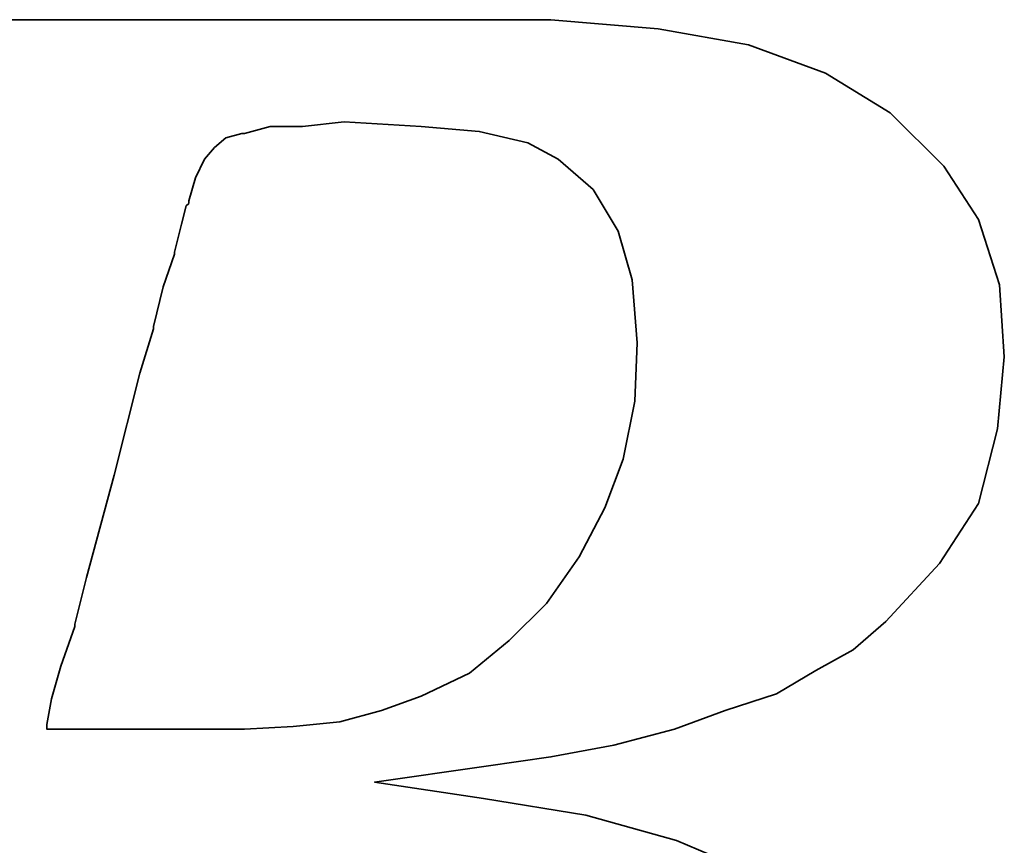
# Model space of a CAD drawing. Header units: millimetres. Extents: x 6 to 331, y -4 to 247.
# Tile 24 of 57: x 268.43 to 271.07, y 133.86 to 136.07. Entities that reach past the tile are written whole.
import ezdxf

# ---------------------------------------------------------------- set-up
doc = ezdxf.new("R2010")
doc.units = ezdxf.units.MM
doc.header["$LTSCALE"] = 0.2
doc.layers.add('layer 1', color=7, linetype='CONTINUOUS')

msp = doc.modelspace()

# ---------------------------------------------------------------- linework, layer by layer
at = {"layer": 'layer 1', "color": 1, "lineweight": 35}
for points, knots in [([(267.0506, 132.2189), (267.0506, 132.2189), (267.0014, 132.1068), (267.0014, 132.1068), (267.0014, 132.1068), (267.0014, 132.1068), (266.9949, 132.0945), (266.9949, 132.0945), (266.9949, 132.0945), (266.9949, 132.0945), (266.9949, 132.088), (266.9949, 132.088), (266.9949, 132.088), (266.9949, 132.088), (266.921, 132.0141), (266.921, 132.0141), (266.921, 132.0141), (266.921, 132.0141), (266.9146, 132.0141), (266.9146, 132.0141), (266.9146, 132.0141), (266.9146, 132.0141), (266.9081, 132.0077), (266.9081, 132.0077), (266.9081, 132.0077), (266.9081, 132.0077), (266.8083, 131.9578), (266.8083, 131.9578), (266.8083, 131.9578), (266.8083, 131.9578), (266.7966, 131.9578), (266.7966, 131.9578), (266.7966, 131.9578), (266.7966, 131.9578), (266.7901, 131.9519), (266.7901, 131.9519), (266.7901, 131.9519), (266.7901, 131.9519), (266.6774, 131.939), (266.6774, 131.939), (266.6774, 131.939), (266.6774, 131.939), (266.6722, 131.939), (266.6722, 131.939), (266.6722, 131.939), (266.6722, 131.939), (266.6592, 131.939), (266.6592, 131.939), (266.6592, 131.939), (266.6592, 131.939), (266.6217, 131.939), (266.6217, 131.939), (266.6217, 131.939), (266.6217, 131.939), (266.5219, 131.939), (266.5219, 131.939), (266.5219, 131.939), (266.5219, 131.939), (266.4234, 131.939), (266.4234, 131.939), (266.4234, 131.939), (266.4234, 131.939), (266.4104, 131.939), (266.4104, 131.939), (266.4104, 131.939), (266.4104, 131.939), (266.4104, 131.9331), (266.4104, 131.9331), (266.4104, 131.9331), (266.4104, 131.9331), (266.4039, 131.9267), (266.4039, 131.9267), (266.4039, 131.9267), (266.4039, 131.9267), (266.3793, 131.834), (266.3793, 131.834), (266.3793, 131.834), (266.3793, 131.834), (266.3612, 131.7465), (266.3612, 131.7465), (266.3612, 131.7465), (266.3612, 131.7465), (266.3728, 131.7465), (266.3728, 131.7465), (266.3728, 131.7465), (266.3728, 131.7465), (266.4234, 131.7465), (266.4234, 131.7465), (266.4234, 131.7465), (266.4234, 131.7465), (266.5595, 131.7465), (266.5595, 131.7465), (266.5595, 131.7465), (266.5595, 131.7465), (266.7467, 131.7465), (266.7467, 131.7465), (266.7467, 131.7465), (266.7467, 131.7465), (266.9573, 131.7465), (266.9573, 131.7465), (266.9573, 131.7465), (266.9573, 131.7465), (267.2062, 131.7465), (267.2062, 131.7465), (267.2062, 131.7465), (267.2062, 131.7465), (267.7168, 131.7465), (267.7168, 131.7465), (267.7168, 131.7465), (267.7168, 131.7465), (268.2391, 131.7465), (268.2391, 131.7465), (268.2391, 131.7465), (268.2391, 131.7465), (268.4879, 131.7465), (268.4879, 131.7465), (268.4879, 131.7465), (268.4879, 131.7465), (268.6992, 131.7465), (268.6992, 131.7465), (268.6992, 131.7465), (268.6992, 131.7465), (268.8858, 131.7465), (268.8858, 131.7465), (268.8858, 131.7465), (268.8858, 131.7465), (269.0219, 131.7465), (269.0219, 131.7465), (269.0219, 131.7465), (269.0219, 131.7465), (269.0724, 131.7465), (269.0724, 131.7465), (269.0724, 131.7465), (269.0724, 131.7465), (269.11, 131.7465), (269.11, 131.7465), (269.11, 131.7465), (269.11, 131.7465), (269.1346, 131.7465), (269.1346, 131.7465), (269.1346, 131.7465), (269.1346, 131.7465), (269.1463, 131.7465), (269.1463, 131.7465), (269.1463, 131.7465), (269.1463, 131.7465), (269.3834, 131.7588), (269.3834, 131.7588), (269.3834, 131.7588), (269.3834, 131.7588), (269.6128, 131.7899), (269.6128, 131.7899), (269.6128, 131.7899), (269.6128, 131.7899), (269.837, 131.8457), (269.837, 131.8457), (269.837, 131.8457), (269.837, 131.8457), (270.0483, 131.9144), (270.0483, 131.9144), (270.0483, 131.9144), (270.0483, 131.9144), (270.2414, 132.0141), (270.2414, 132.0141), (270.2414, 132.0141), (270.2414, 132.0141), (270.4086, 132.1068), (270.4086, 132.1068), (270.4086, 132.1068), (270.4086, 132.1068), (270.533, 132.2066), (270.533, 132.2066), (270.533, 132.2066), (270.533, 132.2066), (270.6328, 132.3122), (270.6328, 132.3122), (270.6328, 132.3122), (270.6328, 132.3122), (270.7326, 132.4561), (270.7326, 132.4561), (270.7326, 132.4561), (270.7326, 132.4561), (270.8129, 132.6233), (270.8129, 132.6233), (270.8129, 132.6233), (270.8129, 132.6233), (270.8505, 132.7917), (270.8505, 132.7917), (270.8505, 132.7917), (270.8505, 132.7917), (270.8687, 132.9654), (270.8687, 132.9654), (270.8687, 132.9654), (270.8687, 132.9654), (270.8505, 133.1702), (270.8505, 133.1702), (270.8505, 133.1702), (270.8505, 133.1702), (270.7883, 133.3633), (270.7883, 133.3633), (270.7883, 133.3633), (270.7883, 133.3633), (270.695, 133.5123), (270.695, 133.5123), (270.695, 133.5123), (270.695, 133.5123), (270.5641, 133.6562), (270.5641, 133.6562), (270.5641, 133.6562), (270.5641, 133.6562), (270.3969, 133.7858), (270.3969, 133.7858), (270.3969, 133.7858), (270.3969, 133.7858), (270.1908, 133.8733), (270.1908, 133.8733), (270.1908, 133.8733), (270.1908, 133.8733), (269.9485, 133.9413), (269.9485, 133.9413), (269.9485, 133.9413), (269.9485, 133.9413), (269.675, 133.9854), (269.675, 133.9854), (269.675, 133.9854), (269.675, 133.9854), (269.3834, 134.0294), (269.3834, 134.0294), (269.3834, 134.0294), (269.3834, 134.0294), (269.6815, 134.0722), (269.6815, 134.0722), (269.6815, 134.0722), (269.6815, 134.0722), (269.8552, 134.0968), (269.8552, 134.0968), (269.8552, 134.0968), (269.8552, 134.0968), (270.0237, 134.1279), (270.0237, 134.1279), (270.0237, 134.1279), (270.0237, 134.1279), (270.1857, 134.1713), (270.1857, 134.1713), (270.1857, 134.1713), (270.1857, 134.1713), (270.3217, 134.2212), (270.3217, 134.2212), (270.3217, 134.2212), (270.3217, 134.2212), (270.4591, 134.2653), (270.4591, 134.2653), (270.4591, 134.2653), (270.4591, 134.2653), (270.5641, 134.3275), (270.5641, 134.3275), (270.5641, 134.3275), (270.5641, 134.3275), (270.6639, 134.3832), (270.6639, 134.3832), (270.6639, 134.3832), (270.6639, 134.3832), (270.7514, 134.4584), (270.7514, 134.4584), (270.7514, 134.4584), (270.7514, 134.4584), (270.8946, 134.6139), (270.8946, 134.6139), (270.8946, 134.6139), (270.8946, 134.6139), (270.9996, 134.7746), (270.9996, 134.7746), (270.9996, 134.7746), (270.9996, 134.7746), (271.0501, 134.9742), (271.0501, 134.9742), (271.0501, 134.9742), (271.0501, 134.9742), (271.0682, 135.1667), (271.0682, 135.1667), (271.0682, 135.1667), (271.0682, 135.1667), (271.0553, 135.3591), (271.0553, 135.3591), (271.0553, 135.3591), (271.0553, 135.3591), (270.9996, 135.5341), (270.9996, 135.5341), (270.9996, 135.5341), (270.9996, 135.5341), (270.9062, 135.6766), (270.9062, 135.6766), (270.9062, 135.6766), (270.9062, 135.6766), (270.763, 135.8192), (270.763, 135.8192), (270.763, 135.8192), (270.763, 135.8192), (270.5894, 135.9255), (270.5894, 135.9255), (270.5894, 135.9255), (270.5894, 135.9255), (270.384, 136.0006), (270.384, 136.0006), (270.384, 136.0006), (270.384, 136.0006), (270.1416, 136.0434), (270.1416, 136.0434), (270.1416, 136.0434), (270.1416, 136.0434), (269.8552, 136.068), (269.8552, 136.068), (269.8552, 136.068), (269.8552, 136.068), (269.8306, 136.068), (269.8306, 136.068), (269.8306, 136.068), (269.8306, 136.068), (269.7437, 136.068), (269.7437, 136.068), (269.7437, 136.068), (269.7437, 136.068), (269.6193, 136.068), (269.6193, 136.068), (269.6193, 136.068), (269.6193, 136.068), (269.4573, 136.068), (269.4573, 136.068), (269.4573, 136.068), (269.4573, 136.068), (269.259, 136.068), (269.259, 136.068), (269.259, 136.068), (269.259, 136.068), (269.0478, 136.068), (269.0478, 136.068), (269.0478, 136.068), (269.0478, 136.068), (268.5741, 136.068), (268.5741, 136.068), (268.5741, 136.068), (268.5741, 136.068), (268.1017, 136.068), (268.1017, 136.068), (268.1017, 136.068), (268.1017, 136.068), (267.8904, 136.068), (267.8904, 136.068), (267.8904, 136.068), (267.8904, 136.068), (267.6922, 136.068), (267.6922, 136.068), (267.6922, 136.068), (267.6922, 136.068), (267.5302, 136.068), (267.5302, 136.068), (267.5302, 136.068), (267.5302, 136.068), (267.3999, 136.068), (267.3999, 136.068), (267.3999, 136.068), (267.3999, 136.068), (267.3306, 136.068), (267.3306, 136.068), (267.3306, 136.068), (267.3306, 136.068), (267.3306, 136.0622), (267.3306, 136.0622), (267.3306, 136.0622), (267.3306, 136.0622), (267.3241, 136.0564), (267.3241, 136.0564), (267.3241, 136.0564), (267.3241, 136.0564), (267.2995, 135.9566), (267.2995, 135.9566), (267.2995, 135.9566), (267.2995, 135.9566), (267.2813, 135.8762), (267.2813, 135.8762), (267.2813, 135.8762), (267.2813, 135.8762), (267.4174, 135.8762), (267.4174, 135.8762), (267.4174, 135.8762), (267.4174, 135.8762), (267.5418, 135.8762), (267.5418, 135.8762), (267.5418, 135.8762), (267.5418, 135.8762), (267.5801, 135.8762), (267.5801, 135.8762), (267.5801, 135.8762), (267.5801, 135.8762), (267.5917, 135.8762), (267.5917, 135.8762), (267.5917, 135.8762), (267.5917, 135.8762), (267.6792, 135.8762), (267.6792, 135.8762), (267.6792, 135.8762), (267.6792, 135.8762), (267.6857, 135.8762), (267.6857, 135.8762), (267.6857, 135.8762), (267.6857, 135.8762), (267.6922, 135.8691), (267.6922, 135.8691), (267.6922, 135.8691), (267.6922, 135.8691), (267.7479, 135.8568), (267.7479, 135.8568), (267.7479, 135.8568), (267.7479, 135.8568), (267.8101, 135.8451), (267.8101, 135.8451), (267.8101, 135.8451), (267.8101, 135.8451), (267.8153, 135.8451), (267.8153, 135.8451), (267.8153, 135.8451), (267.8153, 135.8451), (267.8529, 135.8322), (267.8529, 135.8322), (267.8529, 135.8322), (267.8529, 135.8322), (267.8658, 135.8322), (267.8658, 135.8322), (267.8658, 135.8322), (267.8658, 135.8322), (267.8723, 135.8192), (267.8723, 135.8192), (267.8723, 135.8192), (267.8723, 135.8192), (267.9151, 135.7693), (267.9151, 135.7693), (267.9151, 135.7693), (267.9151, 135.7693), (267.9216, 135.7635), (267.9216, 135.7635), (267.9216, 135.7635), (267.9216, 135.7635), (267.9216, 135.757), (267.9216, 135.757), (267.9216, 135.757), (267.9216, 135.757), (267.9462, 135.6831), (267.9462, 135.6831), (267.9462, 135.6831), (267.9462, 135.6831), (267.9527, 135.6702), (267.9527, 135.6702), (267.9527, 135.6702), (267.9527, 135.6702), (267.9462, 135.6585), (267.9462, 135.6585), (267.9462, 135.6585), (267.9462, 135.6585), (267.928, 135.5522), (267.928, 135.5522), (267.928, 135.5522), (267.928, 135.5522), (267.928, 135.5146), (267.928, 135.5146), (267.928, 135.5146), (267.928, 135.5146), (267.928, 135.5082), (267.928, 135.5082), (267.928, 135.5082), (267.928, 135.5082), (267.9216, 135.503), (267.9216, 135.503), (267.9216, 135.503), (267.9216, 135.503), (267.9092, 135.4654), (267.9092, 135.4654), (267.9092, 135.4654), (267.9092, 135.4654), (267.8904, 135.4097), (267.8904, 135.4097), (267.8904, 135.4097), (267.8904, 135.4097), (267.8723, 135.3345), (267.8723, 135.3345), (267.8723, 135.3345), (267.8723, 135.3345), (267.8464, 135.2477), (267.8464, 135.2477), (267.8464, 135.2477), (267.8464, 135.2477), (267.7907, 135.0358), (267.7907, 135.0358), (267.7907, 135.0358), (267.7907, 135.0358), (267.7233, 134.7746), (267.7233, 134.7746), (267.7233, 134.7746), (267.7233, 134.7746), (267.6481, 134.4947), (267.6481, 134.4947), (267.6481, 134.4947), (267.6481, 134.4947), (267.4861, 133.8914), (267.4861, 133.8914), (267.4861, 133.8914), (267.4861, 133.8914), (267.3241, 133.2829), (267.3241, 133.2829), (267.3241, 133.2829), (267.3241, 133.2829), (267.2502, 132.9965), (267.2502, 132.9965), (267.2502, 132.9965), (267.2502, 132.9965), (267.1815, 132.7477), (267.1815, 132.7477), (267.1815, 132.7477), (267.1815, 132.7477), (267.1258, 132.5358), (267.1258, 132.5358), (267.1258, 132.5358), (267.1258, 132.5358), (267.107, 132.449), (267.107, 132.449), (267.107, 132.449), (267.107, 132.449), (267.0882, 132.3686), (267.0882, 132.3686), (267.0882, 132.3686), (267.0882, 132.3686), (267.0882, 132.3628), (267.0882, 132.3628), (267.0882, 132.3628), (267.0882, 132.3628), (267.0701, 132.3122), (267.0701, 132.3122), (267.0701, 132.3122), (267.0701, 132.3122), (267.0571, 132.2623), (267.0571, 132.2623), (267.0571, 132.2623), (267.0571, 132.2623), (267.0571, 132.2435), (267.0571, 132.2435), (267.0571, 132.2435), (267.0571, 132.2435), (267.0571, 132.2319), (267.0571, 132.2319), (267.0571, 132.2319), (267.0571, 132.2319), (267.0571, 132.2254), (267.0571, 132.2254), (267.0571, 132.2254), (267.0571, 132.2254), (267.0506, 132.2189), (267.0506, 132.2189)], [0, 0, 0, 0, 0.007194, 0.007194, 0.007194, 0.007194, 0.014388, 0.014388, 0.014388, 0.014388, 0.021583, 0.021583, 0.021583, 0.021583, 0.028777, 0.028777, 0.028777, 0.028777, 0.035971, 0.035971, 0.035971, 0.035971, 0.043165, 0.043165, 0.043165, 0.043165, 0.05036, 0.05036, 0.05036, 0.05036, 0.057554, 0.057554, 0.057554, 0.057554, 0.064748, 0.064748, 0.064748, 0.064748, 0.071942, 0.071942, 0.071942, 0.071942, 0.079137, 0.079137, 0.079137, 0.079137, 0.086331, 0.086331, 0.086331, 0.086331, 0.093525, 0.093525, 0.093525, 0.093525, 0.100719, 0.100719, 0.100719, 0.100719, 0.107914, 0.107914, 0.107914, 0.107914, 0.115108, 0.115108, 0.115108, 0.115108, 0.122302, 0.122302, 0.122302, 0.122302, 0.129496, 0.129496, 0.129496, 0.129496, 0.136691, 0.136691, 0.136691, 0.136691, 0.143885, 0.143885, 0.143885, 0.143885, 0.151079, 0.151079, 0.151079, 0.151079, 0.158273, 0.158273, 0.158273, 0.158273, 0.165468, 0.165468, 0.165468, 0.165468, 0.172662, 0.172662, 0.172662, 0.172662, 0.179856, 0.179856, 0.179856, 0.179856, 0.18705, 0.18705, 0.18705, 0.18705, 0.194245, 0.194245, 0.194245, 0.194245, 0.201439, 0.201439, 0.201439, 0.201439, 0.208633, 0.208633, 0.208633, 0.208633, 0.215827, 0.215827, 0.215827, 0.215827, 0.223022, 0.223022, 0.223022, 0.223022, 0.230216, 0.230216, 0.230216, 0.230216, 0.23741, 0.23741, 0.23741, 0.23741, 0.244604, 0.244604, 0.244604, 0.244604, 0.251799, 0.251799, 0.251799, 0.251799, 0.258993, 0.258993, 0.258993, 0.258993, 0.266187, 0.266187, 0.266187, 0.266187, 0.273381, 0.273381, 0.273381, 0.273381, 0.280576, 0.280576, 0.280576, 0.280576, 0.28777, 0.28777, 0.28777, 0.28777, 0.294964, 0.294964, 0.294964, 0.294964, 0.302158, 0.302158, 0.302158, 0.302158, 0.309353, 0.309353, 0.309353, 0.309353, 0.316547, 0.316547, 0.316547, 0.316547, 0.323741, 0.323741, 0.323741, 0.323741, 0.330935, 0.330935, 0.330935, 0.330935, 0.338129, 0.338129, 0.338129, 0.33813, 0.345324, 0.345324, 0.345324, 0.345324, 0.352518, 0.352518, 0.352518, 0.352518, 0.359712, 0.359712, 0.359712, 0.359712, 0.366906, 0.366906, 0.366906, 0.366906, 0.374101, 0.374101, 0.374101, 0.374101, 0.381295, 0.381295, 0.381295, 0.381295, 0.388489, 0.388489, 0.388489, 0.388489, 0.395683, 0.395683, 0.395683, 0.395683, 0.402878, 0.402878, 0.402878, 0.402878, 0.410072, 0.410072, 0.410072, 0.410072, 0.417266, 0.417266, 0.417266, 0.417266, 0.42446, 0.42446, 0.42446, 0.42446, 0.431655, 0.431655, 0.431655, 0.431655, 0.438849, 0.438849, 0.438849, 0.438849, 0.446043, 0.446043, 0.446043, 0.446043, 0.453237, 0.453237, 0.453237, 0.453237, 0.460432, 0.460432, 0.460432, 0.460432, 0.467626, 0.467626, 0.467626, 0.467626, 0.47482, 0.47482, 0.47482, 0.47482, 0.482014, 0.482014, 0.482014, 0.482014, 0.489209, 0.489209, 0.489209, 0.489209, 0.496403, 0.496403, 0.496403, 0.496403, 0.503597, 0.503597, 0.503597, 0.503597, 0.510791, 0.510791, 0.510791, 0.510791, 0.517986, 0.517986, 0.517986, 0.517986, 0.52518, 0.52518, 0.52518, 0.52518, 0.532374, 0.532374, 0.532374, 0.532374, 0.539568, 0.539568, 0.539568, 0.539568, 0.546763, 0.546763, 0.546763, 0.546763, 0.553957, 0.553957, 0.553957, 0.553957, 0.561151, 0.561151, 0.561151, 0.561151, 0.568345, 0.568345, 0.568345, 0.568345, 0.57554, 0.57554, 0.57554, 0.57554, 0.582734, 0.582734, 0.582734, 0.582734, 0.589928, 0.589928, 0.589928, 0.589928, 0.597122, 0.597122, 0.597122, 0.597122, 0.604317, 0.604317, 0.604317, 0.604317, 0.611511, 0.611511, 0.611511, 0.611511, 0.618705, 0.618705, 0.618705, 0.618705, 0.625899, 0.625899, 0.625899, 0.625899, 0.633094, 0.633094, 0.633094, 0.633094, 0.640288, 0.640288, 0.640288, 0.640288, 0.647482, 0.647482, 0.647482, 0.647482, 0.654676, 0.654676, 0.654676, 0.654676, 0.661871, 0.661871, 0.661871, 0.661871, 0.669065, 0.669065, 0.669065, 0.669065, 0.676259, 0.676259, 0.676259, 0.676259, 0.683453, 0.683453, 0.683453, 0.683453, 0.690647, 0.690647, 0.690647, 0.690647, 0.697842, 0.697842, 0.697842, 0.697842, 0.705036, 0.705036, 0.705036, 0.705036, 0.71223, 0.71223, 0.71223, 0.71223, 0.719424, 0.719424, 0.719424, 0.719424, 0.726619, 0.726619, 0.726619, 0.726619, 0.733813, 0.733813, 0.733813, 0.733813, 0.741007, 0.741007, 0.741007, 0.741007, 0.748201, 0.748201, 0.748201, 0.748201, 0.755396, 0.755396, 0.755396, 0.755396, 0.76259, 0.76259, 0.76259, 0.76259, 0.769784, 0.769784, 0.769784, 0.769784, 0.776978, 0.776978, 0.776978, 0.776978, 0.784173, 0.784173, 0.784173, 0.784173, 0.791367, 0.791367, 0.791367, 0.791367, 0.798561, 0.798561, 0.798561, 0.798561, 0.805755, 0.805755, 0.805755, 0.805755, 0.81295, 0.81295, 0.81295, 0.81295, 0.820144, 0.820144, 0.820144, 0.820144, 0.827338, 0.827338, 0.827338, 0.827338, 0.834532, 0.834532, 0.834532, 0.834532, 0.841727, 0.841727, 0.841727, 0.841727, 0.848921, 0.848921, 0.848921, 0.848921, 0.856115, 0.856115, 0.856115, 0.856115, 0.863309, 0.863309, 0.863309, 0.863309, 0.870504, 0.870504, 0.870504, 0.870504, 0.877698, 0.877698, 0.877698, 0.877698, 0.884892, 0.884892, 0.884892, 0.884892, 0.892086, 0.892086, 0.892086, 0.892086, 0.899281, 0.899281, 0.899281, 0.899281, 0.906475, 0.906475, 0.906475, 0.906475, 0.913669, 0.913669, 0.913669, 0.913669, 0.920863, 0.920863, 0.920863, 0.920863, 0.928058, 0.928058, 0.928058, 0.928058, 0.935252, 0.935252, 0.935252, 0.935252, 0.942446, 0.942446, 0.942446, 0.942446, 0.94964, 0.94964, 0.94964, 0.94964, 0.956835, 0.956835, 0.956835, 0.956835, 0.964029, 0.964029, 0.964029, 0.964029, 0.971223, 0.971223, 0.971223, 0.971223, 0.978417, 0.978417, 0.978417, 0.978417, 0.985612, 0.985612, 0.985612, 0.985612, 0.992806, 0.992806, 0.992806, 0.992806, 1, 1, 1, 1]), ([(268.9039, 135.6455), (268.9039, 135.6455), (268.8858, 135.5833), (268.8858, 135.5833), (268.8858, 135.5833), (268.8858, 135.5833), (268.8858, 135.5769), (268.8858, 135.5769), (268.8858, 135.5769), (268.8858, 135.5769), (268.8793, 135.5704), (268.8793, 135.5704), (268.8793, 135.5704), (268.8793, 135.5704), (268.8663, 135.5211), (268.8663, 135.5211), (268.8663, 135.5211), (268.8663, 135.5211), (268.8482, 135.4466), (268.8482, 135.4466), (268.8482, 135.4466), (268.8482, 135.4466), (268.8482, 135.4408), (268.8482, 135.4408), (268.8482, 135.4408), (268.8482, 135.4408), (268.8171, 135.3539), (268.8171, 135.3539), (268.8171, 135.3539), (268.8171, 135.3539), (268.7918, 135.2477), (268.7918, 135.2477), (268.7918, 135.2477), (268.7918, 135.2477), (268.7918, 135.2412), (268.7918, 135.2412), (268.7918, 135.2412), (268.7918, 135.2412), (268.7549, 135.1233), (268.7549, 135.1233), (268.7549, 135.1233), (268.7549, 135.1233), (268.6862, 134.8498), (268.6862, 134.8498), (268.6862, 134.8498), (268.6862, 134.8498), (268.6123, 134.5763), (268.6123, 134.5763), (268.6123, 134.5763), (268.6123, 134.5763), (268.5812, 134.4519), (268.5812, 134.4519), (268.5812, 134.4519), (268.5812, 134.4519), (268.5812, 134.4454), (268.5812, 134.4454), (268.5812, 134.4454), (268.5812, 134.4454), (268.5436, 134.3392), (268.5436, 134.3392), (268.5436, 134.3392), (268.5436, 134.3392), (268.519, 134.2523), (268.519, 134.2523), (268.519, 134.2523), (268.519, 134.2523), (268.506, 134.1837), (268.506, 134.1837), (268.506, 134.1837), (268.506, 134.1837), (268.506, 134.1713), (268.506, 134.1713), (268.506, 134.1713), (268.506, 134.1713), (268.5372, 134.1713), (268.5372, 134.1713), (268.5372, 134.1713), (268.5372, 134.1713), (268.6369, 134.1713), (268.6369, 134.1713), (268.6369, 134.1713), (268.6369, 134.1713), (268.7484, 134.1713), (268.7484, 134.1713), (268.7484, 134.1713), (268.7484, 134.1713), (268.8612, 134.1713), (268.8612, 134.1713), (268.8612, 134.1713), (268.8612, 134.1713), (268.948, 134.1713), (268.948, 134.1713), (268.948, 134.1713), (268.948, 134.1713), (269.0102, 134.1713), (269.0102, 134.1713), (269.0102, 134.1713), (269.0102, 134.1713), (269.0348, 134.1713), (269.0348, 134.1713), (269.0348, 134.1713), (269.0348, 134.1713), (269.1657, 134.1778), (269.1657, 134.1778), (269.1657, 134.1778), (269.1657, 134.1778), (269.2901, 134.1908), (269.2901, 134.1908), (269.2901, 134.1908), (269.2901, 134.1908), (269.4016, 134.2212), (269.4016, 134.2212), (269.4016, 134.2212), (269.4016, 134.2212), (269.5079, 134.2588), (269.5079, 134.2588), (269.5079, 134.2588), (269.5079, 134.2588), (269.6375, 134.321), (269.6375, 134.321), (269.6375, 134.321), (269.6375, 134.321), (269.7437, 134.4079), (269.7437, 134.4079), (269.7437, 134.4079), (269.7437, 134.4079), (269.8435, 134.507), (269.8435, 134.507), (269.8435, 134.507), (269.8435, 134.507), (269.9304, 134.6321), (269.9304, 134.6321), (269.9304, 134.6321), (269.9304, 134.6321), (269.999, 134.763), (269.999, 134.763), (269.999, 134.763), (269.999, 134.763), (270.0483, 134.8926), (270.0483, 134.8926), (270.0483, 134.8926), (270.0483, 134.8926), (270.0794, 135.0481), (270.0794, 135.0481), (270.0794, 135.0481), (270.0794, 135.0481), (270.0859, 135.2036), (270.0859, 135.2036), (270.0859, 135.2036), (270.0859, 135.2036), (270.0729, 135.3721), (270.0729, 135.3721), (270.0729, 135.3721), (270.0729, 135.3721), (270.0353, 135.503), (270.0353, 135.503), (270.0353, 135.503), (270.0353, 135.503), (269.9679, 135.6144), (269.9679, 135.6144), (269.9679, 135.6144), (269.9679, 135.6144), (269.8746, 135.6954), (269.8746, 135.6954), (269.8746, 135.6954), (269.8746, 135.6954), (269.793, 135.7389), (269.793, 135.7389), (269.793, 135.7389), (269.793, 135.7389), (269.6634, 135.7693), (269.6634, 135.7693), (269.6634, 135.7693), (269.6634, 135.7693), (269.5079, 135.7829), (269.5079, 135.7829), (269.5079, 135.7829), (269.5079, 135.7829), (269.3018, 135.7946), (269.3018, 135.7946), (269.3018, 135.7946), (269.3018, 135.7946), (269.1903, 135.7829), (269.1903, 135.7829), (269.1903, 135.7829), (269.1903, 135.7829), (269.1845, 135.7829), (269.1845, 135.7829), (269.1845, 135.7829), (269.1845, 135.7829), (269.1035, 135.7829), (269.1035, 135.7829), (269.1035, 135.7829), (269.1035, 135.7829), (269.0348, 135.7635), (269.0348, 135.7635), (269.0348, 135.7635), (269.0348, 135.7635), (269.0283, 135.7635), (269.0283, 135.7635), (269.0283, 135.7635), (269.0283, 135.7635), (268.9856, 135.7518), (268.9856, 135.7518), (268.9856, 135.7518), (268.9856, 135.7518), (268.9545, 135.7259), (268.9545, 135.7259), (268.9545, 135.7259), (268.9545, 135.7259), (268.9285, 135.6954), (268.9285, 135.6954), (268.9285, 135.6954), (268.9285, 135.6954), (268.9039, 135.6455), (268.9039, 135.6455)], [0, 0, 0, 0, 0.018519, 0.018519, 0.018519, 0.018519, 0.037037, 0.037037, 0.037037, 0.037037, 0.055556, 0.055556, 0.055556, 0.055556, 0.074074, 0.074074, 0.074074, 0.074074, 0.092593, 0.092593, 0.092593, 0.092593, 0.111111, 0.111111, 0.111111, 0.111111, 0.12963, 0.12963, 0.12963, 0.12963, 0.148148, 0.148148, 0.148148, 0.148148, 0.166667, 0.166667, 0.166667, 0.166667, 0.185185, 0.185185, 0.185185, 0.185185, 0.203704, 0.203704, 0.203704, 0.203704, 0.222222, 0.222222, 0.222222, 0.222222, 0.240741, 0.240741, 0.240741, 0.240741, 0.259259, 0.259259, 0.259259, 0.259259, 0.277778, 0.277778, 0.277778, 0.277778, 0.296296, 0.296296, 0.296296, 0.296296, 0.314815, 0.314815, 0.314815, 0.314815, 0.333333, 0.333333, 0.333333, 0.333333, 0.351852, 0.351852, 0.351852, 0.351852, 0.37037, 0.37037, 0.37037, 0.37037, 0.388889, 0.388889, 0.388889, 0.388889, 0.407407, 0.407407, 0.407407, 0.407407, 0.425926, 0.425926, 0.425926, 0.425926, 0.444444, 0.444444, 0.444444, 0.444444, 0.462963, 0.462963, 0.462963, 0.462963, 0.481481, 0.481481, 0.481481, 0.481481, 0.5, 0.5, 0.5, 0.5, 0.518519, 0.518519, 0.518519, 0.518519, 0.537037, 0.537037, 0.537037, 0.537037, 0.555556, 0.555556, 0.555556, 0.555556, 0.574074, 0.574074, 0.574074, 0.574074, 0.592593, 0.592593, 0.592593, 0.592593, 0.611111, 0.611111, 0.611111, 0.611111, 0.62963, 0.62963, 0.62963, 0.62963, 0.648148, 0.648148, 0.648148, 0.648148, 0.666667, 0.666667, 0.666667, 0.666667, 0.685185, 0.685185, 0.685185, 0.685185, 0.703704, 0.703704, 0.703704, 0.703704, 0.722222, 0.722222, 0.722222, 0.722222, 0.740741, 0.740741, 0.740741, 0.740741, 0.759259, 0.759259, 0.759259, 0.759259, 0.777778, 0.777778, 0.777778, 0.777778, 0.796296, 0.796296, 0.796296, 0.796296, 0.814815, 0.814815, 0.814815, 0.814815, 0.833333, 0.833333, 0.833333, 0.833333, 0.851852, 0.851852, 0.851852, 0.851852, 0.87037, 0.87037, 0.87037, 0.87037, 0.888889, 0.888889, 0.888889, 0.888889, 0.907407, 0.907407, 0.907407, 0.907407, 0.925926, 0.925926, 0.925926, 0.925926, 0.944444, 0.944444, 0.944444, 0.944444, 0.962963, 0.962963, 0.962963, 0.962963, 0.981481, 0.981481, 0.981481, 0.981481, 1, 1, 1, 1])]:
    msp.add_open_spline(points, degree=3, knots=knots, dxfattribs=at)

doc.saveas('drawing.dxf')
